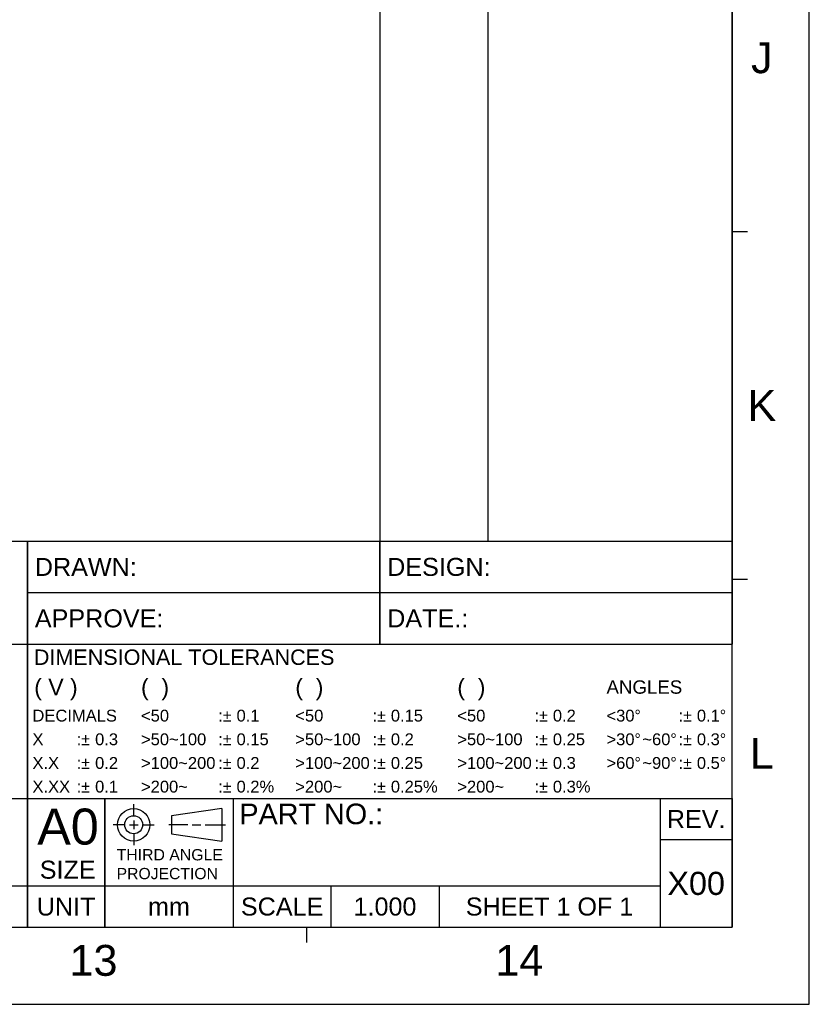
# Model space of a CAD drawing. Extents: x 0 to 1189, y 0 to 841.
# Tile 31 of 36: x 1035 to 1189, y 0 to 191. Entities that reach past the tile are written whole.
import ezdxf
from ezdxf.enums import TextEntityAlignment as Align

# ---------------------------------------------------------------- set-up
doc = ezdxf.new("R2010")
doc.units = 0
doc.header["$LTSCALE"] = 65.395
doc.header["$MEASUREMENT"] = 0
doc.layers.get('0').update_dxf_attribs({"linetype": 'CONTINUOUS'})
doc.styles.add('TEXTSTYLE_1', font='gdt', dxfattribs={"width": 0.8})
doc.styles.add('TEXTSTYLE_2', font='arial.ttf')
doc.styles.add('TEXTSTYLE_3', font='arial.ttf')

msp = doc.modelspace()

# ---------------------------------------------------------------- linework, layer by layer
at = {"color": 4, "linetype": 'Continuous'}
for p, q in [((1189, 0), (1189, 841)), ((0, 0), (1189, 0))]:
    msp.add_line(p, q, dxfattribs=at)
at = {"color": 3, "linetype": 'Continuous'}
for p, q in [((1105.5, 826), (1105.5, 90)), ((1126.5, 826), (1126.5, 90)), ((1174, 826), (1174, 90)), ((1174, 15), (1174, 826)), ((1174, 150.16667), (1177, 150.16667)), ((909, 90), (1174, 90)), ((1037, 90), (1174, 90)), ((1037, 90), (1037, 70)), ((1037, 15), (1037, 90)), ((1105.5, 90), (1105.5, 70)), ((1105.5, 90), (1174, 90)), ((1105.5, 70), (1105.5, 90)), ((1174, 90), (1174, 70)), ((1174, 82.58333), (1177, 82.58333)), ((1037, 80), (1174, 80)), ((909, 70), (1037, 70)), ((909, 70), (1174, 70)), ((1037, 40), (1037, 70)), ((1037, 70), (1174, 70)), ((1037, 70), (1174, 70)), ((1037, 70), (1037, 40)), ((1174, 40), (1174, 70)), ((909, 40), (1160, 40)), ((909, 40), (1037, 40)), ((909, 40), (1174, 40)), ((1037, 40), (1174, 40)), ((1037, 40), (1037, 23)), ((1052, 40), (1052, 23)), ((1052, 15), (1052, 40)), ((1077, 40), (1077, 23)), ((1160, 40), (1160, 23)), ((1160, 40), (1174, 40)), ((1160, 40), (1160, 15)), ((1174, 40), (1174, 15)), ((1160, 32), (1174, 32)), ((909, 23), (1160, 23)), ((909, 23), (1160, 23)), ((909, 23), (1160, 23)), ((1037, 23), (1037, 15)), ((1052, 23), (1052, 15)), ((1077, 23), (1077, 15)), ((1096, 23), (1096, 15)), ((1117, 23), (1117, 15)), ((1160, 23), (1160, 15)), ((15, 15), (1174, 15)), ((909, 15), (1160, 15)), ((1091.21429, 15), (1091.21429, 12)), ((1160, 15), (1174, 15))]:
    msp.add_line(p, q, dxfattribs=at)
at = {"color": 1, "linetype": 'Continuous'}
for p, q in [((1057.63767, 36.5745), (1057.63767, 38.8845)), ((1074.78767, 38.03249), (1064.98767, 36.63249)), ((1064.98767, 36.63249), (1064.98767, 33.13249)), ((1074.78767, 38.03249), (1074.78767, 31.73249)), ((1055.95767, 34.88249), (1053.64767, 34.88249)), ((1056.79767, 34.88249), (1058.47767, 34.88249)), ((1057.63767, 35.72249), (1057.63767, 34.04249)), ((1059.31767, 34.88249), (1061.62767, 34.88249)), ((1068.19684, 34.88249), (1064.47413, 34.88249)), ((1069.03684, 34.88249), (1070.71684, 34.88249)), ((1071.55684, 34.88249), (1075.46441, 34.88249)), ((1057.63767, 33.20249), (1057.63767, 30.89249)), ((1064.98767, 33.13249), (1074.78767, 31.73249))]:
    msp.add_line(p, q, dxfattribs=at)
for radius in [3.15, 1.75]:
    msp.add_circle((1057.63767, 34.88249), radius, dxfattribs=at)

# ---------------------------------------------------------------- texts
for s, height, style, p in [('J', 6, 'TEXTSTYLE_2', (1179.77576, 180.94113)), ('K', 6, 'TEXTSTYLE_2', (1179.77576, 113.35779)), ('L', 6, 'TEXTSTYLE_2', (1179.77576, 45.77446)), ('REV.', 3.5, 'TEXTSTYLE_3', (1167, 34.25)), ('UNIT', 3.5, 'TEXTSTYLE_3', (1044.5, 17.25)), ('SCALE', 3.5, 'TEXTSTYLE_3', (1086.5, 17.25)), ('13', 6, 'TEXTSTYLE_2', (1049.82429, 5.53902)), ('14', 6, 'TEXTSTYLE_2', (1132.61, 5.53902))]:
    msp.add_text(s, height=height, dxfattribs=dict(at, style=style)).set_placement(p, align=Align.CENTER)
for s, height, style, p in [(' DRAWN:', 3.5, 'TEXTSTYLE_3', (1037.0625, 83.25)), (' DESIGN:', 3.5, 'TEXTSTYLE_3', (1105.5625, 83.25)), (' APPROVE:', 3.5, 'TEXTSTYLE_3', (1037.0625, 73.25)), (' DATE.:', 3.5, 'TEXTSTYLE_3', (1105.5625, 73.25)), (' DIMENSIONAL TOLERANCES', 3, 'TEXTSTYLE_3', (1037.0625, 65.95)), ('ANGLES', 2.6, 'TEXTSTYLE_3', (1149.5625, 60.35)), (' DECIMALS', 2.3, 'TEXTSTYLE_3', (1037.0625, 54.95)), ('PART NO.:', 4, 'TEXTSTYLE_3', (1078.2, 35)), ('A0', 7, 'TEXTSTYLE_2', (1038.89239, 31.03739)), ('THIRD ANGLE', 2.2, 'TEXTSTYLE_2', (1054.32298, 27.96715)), ('SIZE', 3.5, 'TEXTSTYLE_2', (1039.37267, 24.41112)), ('PROJECTION', 2.1875, 'TEXTSTYLE_2', (1054.32298, 24.31243))]:
    msp.add_text(s, height=height, dxfattribs=dict(at, style=style)).set_placement(p)
at = {"color": 6, "linetype": 'Continuous'}
for s, height, style, p in [(' ( V )', 3.2, 'TEXTSTYLE_3', (1037.0625, 60.05)), ('(  )', 3.2, 'TEXTSTYLE_3', (1059.0625, 60.05)), ('(  )', 3.2, 'TEXTSTYLE_3', (1089.0625, 60.05)), ('(  )', 3.2, 'TEXTSTYLE_3', (1120.5625, 60.05)), ('`', 2.3, 'TEXTSTYLE_1', (1074.95172, 54.95)), ('`', 2.3, 'TEXTSTYLE_1', (1104.95172, 54.95)), ('`', 2.3, 'TEXTSTYLE_1', (1136.45172, 54.95)), ('`', 2.3, 'TEXTSTYLE_1', (1164.45172, 54.95)), ('<50', 2.3, 'TEXTSTYLE_3', (1059.0625, 54.95)), (':', 2.3, 'TEXTSTYLE_3', (1074.0625, 54.95)), ('0.1', 2.3, 'TEXTSTYLE_3', (1077.63505, 54.95)), ('<50', 2.3, 'TEXTSTYLE_3', (1089.0625, 54.95)), (':', 2.3, 'TEXTSTYLE_3', (1104.0625, 54.95)), ('0.15', 2.3, 'TEXTSTYLE_3', (1107.63505, 54.95)), ('<50', 2.3, 'TEXTSTYLE_3', (1120.5625, 54.95)), (':', 2.3, 'TEXTSTYLE_3', (1135.5625, 54.95)), ('0.2', 2.3, 'TEXTSTYLE_3', (1139.13505, 54.95)), ('<30', 2.3, 'TEXTSTYLE_3', (1149.5625, 54.95)), ('~', 2.3, 'TEXTSTYLE_1', (1155.00897, 54.95)), (':', 2.3, 'TEXTSTYLE_3', (1163.5625, 54.95)), ('0.1', 2.3, 'TEXTSTYLE_3', (1167.13505, 54.95)), ('~', 2.3, 'TEXTSTYLE_1', (1171.59825, 54.95)), (' X', 2.3, 'TEXTSTYLE_3', (1037.0625, 50.35)), (':', 2.3, 'TEXTSTYLE_3', (1046.5625, 50.35)), ('`', 2.3, 'TEXTSTYLE_1', (1047.45172, 50.35)), ('0.3', 2.3, 'TEXTSTYLE_3', (1050.13505, 50.35)), ('>50~100', 2.3, 'TEXTSTYLE_3', (1059.0625, 50.35)), (':', 2.3, 'TEXTSTYLE_3', (1074.0625, 50.35)), ('`', 2.3, 'TEXTSTYLE_1', (1074.95172, 50.35)), ('0.15', 2.3, 'TEXTSTYLE_3', (1077.63505, 50.35)), ('>50~100', 2.3, 'TEXTSTYLE_3', (1089.0625, 50.35)), (':', 2.3, 'TEXTSTYLE_3', (1104.0625, 50.35)), ('`', 2.3, 'TEXTSTYLE_1', (1104.95172, 50.35)), ('0.2', 2.3, 'TEXTSTYLE_3', (1107.63505, 50.35)), ('>50~100', 2.3, 'TEXTSTYLE_3', (1120.5625, 50.35)), (':', 2.3, 'TEXTSTYLE_3', (1135.5625, 50.35)), ('`', 2.3, 'TEXTSTYLE_1', (1136.45172, 50.35)), ('0.25', 2.3, 'TEXTSTYLE_3', (1139.13505, 50.35)), ('>30', 2.3, 'TEXTSTYLE_3', (1149.5625, 50.35)), ('~', 2.3, 'TEXTSTYLE_1', (1155.00897, 50.35)), ('~60', 2.3, 'TEXTSTYLE_3', (1156.5423, 50.35)), ('~', 2.3, 'TEXTSTYLE_1', (1161.98877, 50.35)), (':', 2.3, 'TEXTSTYLE_3', (1163.5625, 50.35)), ('`', 2.3, 'TEXTSTYLE_1', (1164.45172, 50.35)), ('0.3', 2.3, 'TEXTSTYLE_3', (1167.13505, 50.35)), ('~', 2.3, 'TEXTSTYLE_1', (1171.59825, 50.35)), (' X.X', 2.3, 'TEXTSTYLE_3', (1037.0625, 45.75)), ('`', 2.3, 'TEXTSTYLE_1', (1047.45172, 45.75)), ('0.2', 2.3, 'TEXTSTYLE_3', (1050.13505, 45.75)), ('>100~200', 2.3, 'TEXTSTYLE_3', (1059.0625, 45.75)), ('`', 2.3, 'TEXTSTYLE_1', (1074.95172, 45.75)), ('0.2', 2.3, 'TEXTSTYLE_3', (1077.63505, 45.75)), ('>100~200', 2.3, 'TEXTSTYLE_3', (1089.0625, 45.75)), ('`', 2.3, 'TEXTSTYLE_1', (1104.95172, 45.75)), ('0.25', 2.3, 'TEXTSTYLE_3', (1107.63505, 45.75)), ('>100~200', 2.3, 'TEXTSTYLE_3', (1120.5625, 45.75)), ('`', 2.3, 'TEXTSTYLE_1', (1136.45172, 45.75)), ('0.3', 2.3, 'TEXTSTYLE_3', (1139.13505, 45.75)), ('>60', 2.3, 'TEXTSTYLE_3', (1149.5625, 45.75)), ('~90', 2.3, 'TEXTSTYLE_3', (1156.5423, 45.75)), ('`', 2.3, 'TEXTSTYLE_1', (1164.45172, 45.75)), ('0.5', 2.3, 'TEXTSTYLE_3', (1167.13505, 45.75)), (':', 2.3, 'TEXTSTYLE_3', (1046.5625, 45.75)), (':', 2.3, 'TEXTSTYLE_3', (1074.0625, 45.75)), (':', 2.3, 'TEXTSTYLE_3', (1104.0625, 45.75)), (':', 2.3, 'TEXTSTYLE_3', (1135.5625, 45.75)), ('~', 2.3, 'TEXTSTYLE_1', (1155.00897, 45.75)), ('~', 2.3, 'TEXTSTYLE_1', (1161.98877, 45.75)), (':', 2.3, 'TEXTSTYLE_3', (1163.5625, 45.75)), ('~', 2.3, 'TEXTSTYLE_1', (1171.59825, 45.75)), (' X.XX', 2.3, 'TEXTSTYLE_3', (1037.0625, 41.15)), (':', 2.3, 'TEXTSTYLE_3', (1046.5625, 41.15)), ('`', 2.3, 'TEXTSTYLE_1', (1047.45172, 41.15)), ('0.1', 2.3, 'TEXTSTYLE_3', (1050.13505, 41.15)), ('>200~', 2.3, 'TEXTSTYLE_3', (1059.0625, 41.15)), (':', 2.3, 'TEXTSTYLE_3', (1074.0625, 41.15)), ('`', 2.3, 'TEXTSTYLE_1', (1074.95172, 41.15)), ('0.2%', 2.3, 'TEXTSTYLE_3', (1077.63505, 41.15)), ('>200~', 2.3, 'TEXTSTYLE_3', (1089.0625, 41.15)), (':', 2.3, 'TEXTSTYLE_3', (1104.0625, 41.15)), ('`', 2.3, 'TEXTSTYLE_1', (1104.95172, 41.15)), ('0.25%', 2.3, 'TEXTSTYLE_3', (1107.63505, 41.15)), ('>200~', 2.3, 'TEXTSTYLE_3', (1120.5625, 41.15)), (':', 2.3, 'TEXTSTYLE_3', (1135.5625, 41.15)), ('`', 2.3, 'TEXTSTYLE_1', (1136.45172, 41.15)), ('0.3%', 2.3, 'TEXTSTYLE_3', (1139.13505, 41.15))]:
    msp.add_text(s, height=height, dxfattribs=dict(at, style=style)).set_placement(p)
at = {"color": 6, "linetype": 'Continuous', "style": 'TEXTSTYLE_3'}
for s, height, p in [(' X00 ', 4.5, (1167, 21.25)), ('mm', 3.5, (1064.5, 17.25)), ('1.000', 3.5, (1106.5, 17.25)), ('SHEET ', 3.5, (1131.0381, 17.25)), ('1', 3.5, (1141.20632, 17.25)), (' OF ', 3.5, (1147.30855, 17.25)), ('1', 3.5, (1153.41078, 17.25))]:
    msp.add_text(s, height=height, dxfattribs=at).set_placement(p, align=Align.CENTER)

doc.saveas('drawing.dxf')
